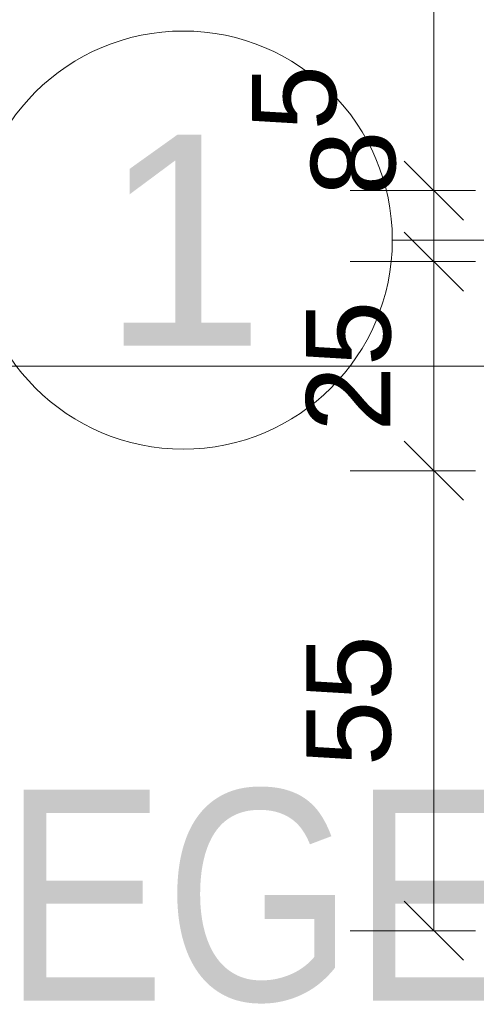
# Model space of a CAD drawing. Header units: metres. Extents: x -49 to 152, y -127 to 99.
# Tile 101 of 177: x 0.68 to 1.226, y -22.363 to -21.186. Entities that reach past the tile are written whole.
import ezdxf

# ---------------------------------------------------------------- set-up
doc = ezdxf.new("R2010")
doc.units = ezdxf.units.M
doc.header["$PDMODE"] = 1
doc.header["$PDSIZE"] = -2
doc.linetypes.add('Achsen 01', pattern=[5.291531, 3.175, -1.058062, 0.352704, -0.705764])
doc.layers.get('0').update_dxf_attribs({"lineweight": 25})
for name, color, linetype, lineweight in [('_GRU (2D)', 7, 'Continuous', 9), ('_Legende (2D)', 7, 'Continuous', 9), ('_OG 3 (2D)', 7, 'Continuous', 9), ('Bemaßung-Bemaßung', 7, 'Continuous', 9), ('Keine', 7, 'Continuous', 9)]:
    doc.layers.add(name, color=color, linetype=linetype, lineweight=lineweight)
doc.layers.add('AV1-Achsen', color=1, linetype='Achsen 01', lineweight=18, true_color=0xff0000)
doc.layers.get('0').freeze()
doc.styles.add('Arial', font='arial.ttf')
doc.styles.add('Arial Narrow', font='ARIALN.TTF')
doc.dimstyles.new('COE 50', dxfattribs={"dimtxt": 100.872396, "dimasz": 0.001414, "dimexe": 0.001, "dimexo": 0.01, "dimgap": 0.001, "dimtad": 1, "dimdec": 3, "dimtxsty": 'Arial', "dimblk": 'VW_SLASH-3', "dimblk1": 'VW_SLASH-3', "dimblk2": 'VW_SLASH-3', "dimcen": 0, "dimadec": 3, "dimazin": 0, "dimtfac": 0.8, "dimtdec": 3, "dimtix": 1, "dimtmove": 0, "dimatfit": 0, "dimldrblk": 'VW_SLASH-2', "dimfxl": 0.002, "dimfxlon": 1, "dimfrac": 2, "dimtolj": 1, "dimarcsym": 0})

# ---------------------------------------------------------------- blocks, each defined once
blk = doc.blocks.new('VW_SLASH-3')
at = {"color": 0, "linetype": 'ByBlock', "lineweight": -2, "transparency": 16777216}
blk.add_line((0, 0), (-1, 0), dxfattribs=at)
at = {"color": 0, "linetype": 'Continuous', "lineweight": 15, "transparency": 16777216, "flags": 128}
blk.add_lwpolyline([(0.5, 0.5), (-0.5, -0.5)], dxfattribs=at)
blk = doc.blocks.new('*D588')
at = {"layer": 'Bemaßung-Bemaßung', "color": 0, "linetype": 'Continuous', "lineweight": -2}
for p, q in [((2.075, -20.325), (2.225, -20.325)), ((2.175, -21.4543), (2.175, -20.3957)), ((2.075, -21.525), (2.225, -21.525))]:
    blk.add_line(p, q, dxfattribs=at)
at = {"layer": 'Defpoints', "color": 0}
for p in [(0.675, -20.325), (2.175, -20.325), (0.675, -21.525)]:
    blk.add_point(p, dxfattribs=at)
at = {"layer": 'Bemaßung-Bemaßung', "color": 0, "lineweight": -2, "xscale": 0.070693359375, "yscale": 0.070693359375, "zscale": 0.070693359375}
for p, rotation in [((2.175, -20.325), 90), ((2.175, -21.525), 270)]:
    blk.add_blockref('VW_SLASH-3', p, dxfattribs=dict(at, rotation=rotation))
at = {"layer": 'Bemaßung-Bemaßung', "color": 0, "insert": (2.0644, -20.925), "char_height": 0.10087, "attachment_point": 5, "rotation": 90, "style": 'Arial'}
blk.add_mtext('\\A1;1,20', dxfattribs=at)
blk = doc.blocks.new('VW_SLASH-2')
at = {"color": 0, "linetype": 'ByBlock', "lineweight": -2, "transparency": 16777216}
blk.add_line((0, 0), (-1, 0), dxfattribs=at)
at = {"color": 0, "linetype": 'Continuous', "lineweight": 15, "transparency": 16777216, "flags": 128}
blk.add_lwpolyline([(0.5, 0.5), (-0.5, -0.5)], dxfattribs=at)
blk = doc.blocks.new('*D750')
at = {"layer": 'Bemaßung-Bemaßung', "color": 0, "linetype": 'Continuous', "lineweight": -2}
for p, q in [((1.075, -21.725), (1.225, -21.725)), ((1.175, -21.7957), (1.175, -22.2043)), ((1.075, -22.275), (1.225, -22.275))]:
    blk.add_line(p, q, dxfattribs=at)
at = {"layer": 'Defpoints', "color": 0}
for p in [(-0.125, -21.725), (0.675, -22.275), (1.175, -22.275)]:
    blk.add_point(p, dxfattribs=at)
at = {"layer": 'Bemaßung-Bemaßung', "color": 0, "lineweight": -2, "xscale": 0.070693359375, "yscale": 0.070693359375, "zscale": 0.070693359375}
for p, rotation in [((1.175, -21.725), 90), ((1.175, -22.275), 270)]:
    blk.add_blockref('VW_SLASH-3', p, dxfattribs=dict(at, rotation=rotation))
at = {"layer": 'Bemaßung-Bemaßung', "color": 0, "insert": (1.0737, -22), "char_height": 0.10087, "attachment_point": 5, "rotation": 90, "style": 'Arial'}
blk.add_mtext('\\A1;55', dxfattribs=at)
blk = doc.blocks.new('*D751')
at = {"layer": 'Bemaßung-Bemaßung', "color": 0, "linetype": 'Continuous', "lineweight": -2}
for p, q in [((1.075, -21.475), (1.225, -21.475)), ((1.175, -21.5457), (1.175, -21.6543)), ((1.075, -21.725), (1.225, -21.725))]:
    blk.add_line(p, q, dxfattribs=at)
at = {"layer": 'Defpoints', "color": 0}
for p in [(-0.125, -21.475), (-0.125, -21.725), (1.175, -21.725)]:
    blk.add_point(p, dxfattribs=at)
at = {"layer": 'Bemaßung-Bemaßung', "color": 0, "lineweight": -2, "xscale": 0.070693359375, "yscale": 0.070693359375, "zscale": 0.070693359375}
for p, rotation in [((1.175, -21.475), 90), ((1.175, -21.725), 270)]:
    blk.add_blockref('VW_SLASH-3', p, dxfattribs=dict(at, rotation=rotation))
at = {"layer": 'Bemaßung-Bemaßung', "color": 0, "insert": (1.0735, -21.6), "char_height": 0.10087, "attachment_point": 5, "rotation": 90, "style": 'Arial'}
blk.add_mtext('\\A1;25', dxfattribs=at)
blk = doc.blocks.new('*D752')
at = {"layer": 'Bemaßung-Bemaßung', "color": 0, "linetype": 'Continuous', "lineweight": -2}
for p, q in [((1.175, -21.3193), (1.175, -21.2486)), ((1.075, -21.39), (1.225, -21.39)), ((1.175, -21.39), (1.175, -21.475)), ((1.075, -21.475), (1.225, -21.475)), ((1.175, -21.5457), (1.175, -21.6164))]:
    blk.add_line(p, q, dxfattribs=at)
at = {"layer": 'Defpoints', "color": 0}
for p in [(-0.21, -21.39), (-0.125, -21.475), (1.175, -21.475)]:
    blk.add_point(p, dxfattribs=at)
at = {"layer": 'Bemaßung-Bemaßung', "color": 0, "lineweight": -2, "xscale": 0.070693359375, "yscale": 0.070693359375, "zscale": 0.070693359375}
for p, rotation in [((1.175, -21.39), 270), ((1.175, -21.475), 90)]:
    blk.add_blockref('VW_SLASH-3', p, dxfattribs=dict(at, rotation=rotation))
at = {"layer": 'Bemaßung-Bemaßung', "color": 0, "insert": (1.044, -21.3182), "char_height": 0.100872, "attachment_point": 5, "rotation": 90, "style": 'Arial'}
blk.add_mtext('\\A1;8\\S5^ ;', dxfattribs=at)
blk = doc.blocks.new('*D753')
at = {"layer": 'Bemaßung-Bemaßung', "color": 0, "linetype": 'Continuous', "lineweight": -2}
for p, q in [((1.075, -13.99), (1.225, -13.99)), ((1.175, -14.0607), (1.175, -21.3193)), ((1.075, -21.39), (1.225, -21.39))]:
    blk.add_line(p, q, dxfattribs=at)
at = {"layer": 'Defpoints', "color": 0}
for p in [(-0.125, -13.99), (-0.21, -21.39), (1.175, -21.39)]:
    blk.add_point(p, dxfattribs=at)
at = {"layer": 'Bemaßung-Bemaßung', "color": 0, "lineweight": -2, "xscale": 0.070693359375, "yscale": 0.070693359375, "zscale": 0.070693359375}
for p, rotation in [((1.175, -13.99), 90.00000000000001), ((1.175, -21.39), 270)]:
    blk.add_blockref('VW_SLASH-3', p, dxfattribs=dict(at, rotation=rotation))
at = {"layer": 'Bemaßung-Bemaßung', "color": 0, "insert": (1.0644, -17.69), "char_height": 0.10087, "attachment_point": 5, "rotation": 90, "style": 'Arial'}
blk.add_mtext('\\A1;7,40', dxfattribs=at)
blk = doc.blocks.new('Legende (2D)')
at = {"layer": 'Keine', "color": 1, "linetype": 'Achsen 01', "lineweight": 18, "true_color": 0xff0000, "transparency": 33554687}
blk.add_line((1.6254, -21.4492), (1.1254, -21.4492), dxfattribs=at)
at = {"layer": 'Keine', "color": 1, "linetype": 'Continuous', "lineweight": 18, "true_color": 0xff0000, "transparency": 33554687}
blk.add_circle((0.8754, -21.4492), 0.25, dxfattribs=at)
at = {"layer": 'Keine', "color": 1, "true_color": 0xff0000, "transparency": 33554687, "insert": (0.8754, -21.4492), "char_height": 0.2522, "attachment_point": 5, "line_spacing_factor": 0.969122, "style": 'Arial'}
blk.add_mtext('1', dxfattribs=at)
at = {"layer": 'Keine', "color": 7, "transparency": 33554687, "insert": (0.5004, -22.1064), "char_height": 0.25218, "attachment_point": 1, "line_spacing_factor": 0.966594, "style": 'Arial Narrow'}
blk.add_mtext('LEGENDE', dxfattribs=at)
blk = doc.blocks.new('Group-881')
at = {"layer": 'AV1-Achsen'}
blk.add_line((-43.35, -21.6), (4.2, -21.6), dxfattribs=at)
blk = doc.blocks.new('GRU (2D)')
at = {"layer": 'AV1-Achsen', "color": 7}
blk.add_blockref('Group-881', (0, 0), dxfattribs=at)
blk = doc.blocks.new('OG 3 (2D)')
at = {"layer": 'Bemaßung-Bemaßung', "linetype": 'Continuous'}
for base, p1, p2, text, picture, middle in [((1.175, -21.39), (-0.125, -13.99), (-0.21, -21.39), '7,40', '*D753', (1.0644, -17.69)), ((2.175, -20.325), (0.675, -21.525), (0.675, -20.325), '1,20', '*D588', (2.0644, -20.925)), ((1.175, -21.725), (-0.125, -21.475), (-0.125, -21.725), '25', '*D751', (1.0735, -21.6)), ((1.175, -22.275), (-0.125, -21.725), (0.675, -22.275), '55', '*D750', (1.0737, -22))]:
    dim = blk.add_linear_dim(base=base, p1=p1, p2=p2, angle=270, text=text, dimstyle='COE 50', override={"dimtxt": 0.100872, "dimasz": 0.070693, "dimexe": 0.05, "dimgap": 0.05, "dimpost": '<>', "dimtxsty": 'Arial', "dimtmove": 2, "dimfxl": 0.1}, dxfattribs=at)
    dim.commit()
    dim.dimension.update_dxf_attribs({"geometry": picture, "text_midpoint": middle})
dim = blk.add_linear_dim(base=(1.175, -21.475), p1=(-0.21, -21.39), p2=(-0.125, -21.475), angle=270, text='8\\S5^ ;', dimstyle='COE 50', override={"dimtxt": 0.100872, "dimasz": 0.070693, "dimexe": 0.05, "dimgap": 0.05, "dimpost": '<>', "dimtxsty": 'Arial', "dimtix": 0, "dimtmove": 2, "dimfxl": 0.1}, dxfattribs=at)
dim.commit()
dim.dimension.update_dxf_attribs({"geometry": '*D752', "text_midpoint": (1.044, -21.3182), "dimtype": 160})

msp = doc.modelspace()

# ---------------------------------------------------------------- block references
at = {"layer": '_OG 3 (2D)'}
msp.add_blockref('OG 3 (2D)', (0, 0), dxfattribs=at)

# ---------------------------------------------------------------- next in the draw order: block references
at = {"layer": '_Legende (2D)'}
msp.add_blockref('Legende (2D)', (0, 0), dxfattribs=at)

# ---------------------------------------------------------------- next in the draw order: block references
at = {"layer": '_GRU (2D)'}
msp.add_blockref('GRU (2D)', (0, 0), dxfattribs=at)

doc.saveas('drawing.dxf')
